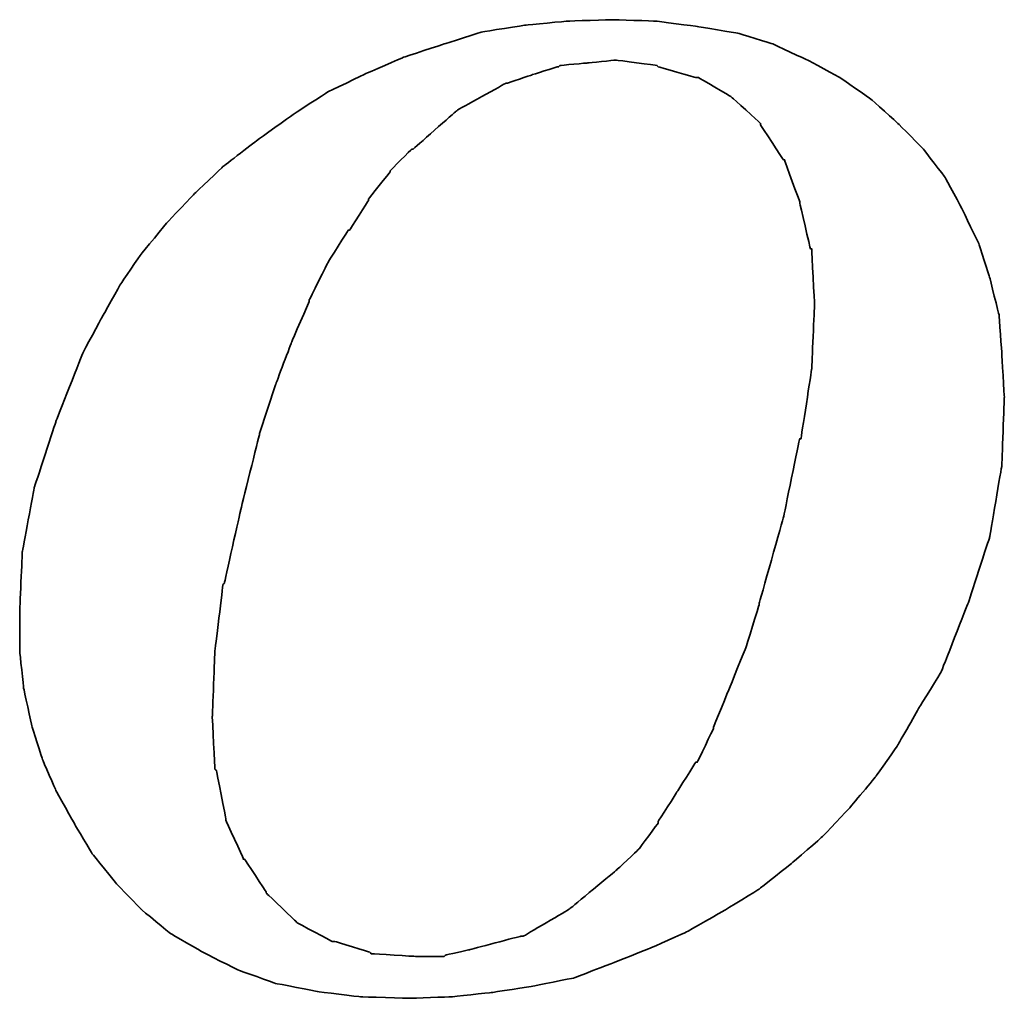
# Model space of a CAD drawing. Header units: millimetres. Extents: x 249 to 1239, y 191 to 266.
# Tile 42 of 55: x 323.7 to 324.73, y 225.98 to 227.01. Entities that reach past the tile are written whole.
import ezdxf

# ---------------------------------------------------------------- set-up
doc = ezdxf.new("R2010")
doc.units = ezdxf.units.MM
doc.header["$LTSCALE"] = 0.1
doc.layers.add('DIM', color=4, linetype='CONTINUOUS')
doc.layers.add('layer 1', color=7, linetype='CONTINUOUS')

# ---------------------------------------------------------------- blocks, each defined once
blk = doc.blocks.new('TBI MOTION logo(完整正式版)')
at = {"layer": 'layer 1', "color": 22, "lineweight": 35}
for points, knots in [([(35.79625, -6.98375), (35.79625, -6.98375), (36.23125, -7.43875), (36.23125, -7.43875), (36.23125, -7.43875), (36.23125, -7.43875), (36.75625, -7.87125), (36.75625, -7.87125), (36.75625, -7.87125), (36.75625, -7.87125), (37.33125, -8.20375), (37.33125, -8.20375), (37.33125, -8.20375), (37.33125, -8.20375), (37.95625, -8.51875), (37.95625, -8.51875), (37.95625, -8.51875), (37.95625, -8.51875), (38.62625, -8.75875), (38.62625, -8.75875), (38.62625, -8.75875), (38.62625, -8.75875), (39.37125, -8.90375), (39.37125, -8.90375), (39.37125, -8.90375), (39.37125, -8.90375), (40.14125, -8.99875), (40.14125, -8.99875), (40.14125, -8.99875), (40.14125, -8.99875), (41.02625, -9.02375), (41.02625, -9.02375), (41.02625, -9.02375), (41.02625, -9.02375), (41.74625, -8.99875), (41.74625, -8.99875), (41.74625, -8.99875), (41.74625, -8.99875), (42.46625, -8.92375), (42.46625, -8.92375), (42.46625, -8.92375), (42.46625, -8.92375), (43.21125, -8.80625), (43.21125, -8.80625), (43.21125, -8.80625), (43.21125, -8.80625), (43.93125, -8.66375), (43.93125, -8.66375), (43.93125, -8.66375), (43.93125, -8.66375), (44.62625, -8.39875), (44.62625, -8.39875), (44.62625, -8.39875), (44.62625, -8.39875), (45.29625, -8.13375), (45.29625, -8.13375), (45.29625, -8.13375), (45.29625, -8.13375), (45.94625, -7.84375), (45.94625, -7.84375), (45.94625, -7.84375), (45.94625, -7.84375), (46.61625, -7.46375), (46.61625, -7.46375), (46.61625, -7.46375), (46.61625, -7.46375), (47.24125, -7.07875), (47.24125, -7.07875), (47.24125, -7.07875), (47.24125, -7.07875), (47.81625, -6.62375), (47.81625, -6.62375), (47.81625, -6.62375), (47.81625, -6.62375), (48.36875, -6.14375), (48.36875, -6.14375), (48.36875, -6.14375), (48.36875, -6.14375), (48.84625, -5.64125), (48.84625, -5.64125), (48.84625, -5.64125), (48.84625, -5.64125), (49.32625, -5.06375), (49.32625, -5.06375), (49.32625, -5.06375), (49.32625, -5.06375), (49.71125, -4.51374), (49.71125, -4.51374), (49.71125, -4.51374), (49.71125, -4.51374), (50.09625, -3.83874), (50.09625, -3.83874), (50.09625, -3.83874), (50.09625, -3.83874), (50.48125, -3.21374), (50.48125, -3.21374), (50.48125, -3.21374), (50.48125, -3.21374), (50.96125, -1.99125), (50.96125, -1.99125), (50.96125, -1.99125), (50.96125, -1.99125), (51.34375, -0.81875), (51.34375, -0.81875), (51.34375, -0.81875), (51.34375, -0.81875), (51.56125, 0.45624), (51.56125, 0.45624), (51.56125, 0.45624), (51.56125, 0.45624), (51.60625, 1.67624), (51.60625, 1.67624), (51.60625, 1.67624), (51.60625, 1.67624), (51.56125, 2.44625), (51.56125, 2.44625), (51.56125, 2.44625), (51.56125, 2.44625), (51.51125, 3.14125), (51.51125, 3.14125), (51.51125, 3.14125), (51.51125, 3.14125), (51.34375, 3.81125), (51.34375, 3.81125), (51.34375, 3.81125), (51.34375, 3.81125), (51.15125, 4.41125), (51.15125, 4.41125), (51.15125, 4.41125), (51.15125, 4.41125), (50.86125, 5.01125), (50.86125, 5.01125), (50.86125, 5.01125), (50.86125, 5.01125), (50.55125, 5.58875), (50.55125, 5.58875), (50.55125, 5.58875), (50.55125, 5.58875), (50.16625, 6.09125), (50.16625, 6.09125), (50.16625, 6.09125), (50.16625, 6.09125), (49.71125, 6.54875), (49.71125, 6.54875), (49.71125, 6.54875), (49.71125, 6.54875), (49.23125, 6.98125), (49.23125, 6.98125), (49.23125, 6.98125), (49.23125, 6.98125), (48.67875, 7.36625), (48.67875, 7.36625), (48.67875, 7.36625), (48.67875, 7.36625), (48.10375, 7.67625), (48.10375, 7.67625), (48.10375, 7.67625), (48.10375, 7.67625), (47.48125, 7.96375), (47.48125, 7.96375), (47.48125, 7.96375), (47.48125, 7.96375), (46.85625, 8.15625), (46.85625, 8.15625), (46.85625, 8.15625), (46.85625, 8.15625), (46.13625, 8.27624), (46.13625, 8.27624), (46.13625, 8.27624), (46.13625, 8.27624), (45.39125, 8.37125), (45.39125, 8.37125), (45.39125, 8.37125), (45.39125, 8.37125), (44.62625, 8.39624), (44.62625, 8.39624), (44.62625, 8.39624), (44.62625, 8.39624), (43.83625, 8.37125), (43.83625, 8.37125), (43.83625, 8.37125), (43.83625, 8.37125), (43.09125, 8.30125), (43.09125, 8.30125), (43.09125, 8.30125), (43.09125, 8.30125), (42.32125, 8.18125), (42.32125, 8.18125), (42.32125, 8.18125), (42.32125, 8.18125), (41.62875, 7.96375), (41.62875, 7.96375), (41.62875, 7.96375), (41.62875, 7.96375), (40.90625, 7.72625), (40.90625, 7.72625), (40.90625, 7.72625), (40.90625, 7.72625), (40.23624, 7.43625), (40.23624, 7.43625), (40.23624, 7.43625), (40.23624, 7.43625), (39.54124, 7.10125), (39.54124, 7.10125), (39.54124, 7.10125), (39.54124, 7.10125), (38.91625, 6.69125), (38.91625, 6.69125), (38.91625, 6.69125), (38.91625, 6.69125), (38.31625, 6.26125), (38.31625, 6.26125), (38.31625, 6.26125), (38.31625, 6.26125), (37.69125, 5.78125), (37.69125, 5.78125), (37.69125, 5.78125), (37.69125, 5.78125), (37.18625, 5.30125), (37.18625, 5.30125), (37.18625, 5.30125), (37.18625, 5.30125), (36.70625, 4.79624), (36.70625, 4.79624), (36.70625, 4.79624), (36.70625, 4.79624), (36.23125, 4.22125), (36.23125, 4.22125), (36.23125, 4.22125), (36.23125, 4.22125), (35.87124, 3.69375), (35.87124, 3.69375), (35.87124, 3.69375), (35.87124, 3.69375), (35.53125, 3.09125), (35.53125, 3.09125), (35.53125, 3.09125), (35.53125, 3.09125), (35.19875, 2.47125), (35.19875, 2.47125), (35.19875, 2.47125), (35.19875, 2.47125), (34.71625, 1.24625), (34.71625, 1.24625), (34.71625, 1.24625), (34.71625, 1.24625), (34.33125, 0.06874), (34.33125, 0.06874), (34.33125, 0.06874), (34.33125, 0.06874), (34.11625, -1.07875), (34.11625, -1.07875), (34.11625, -1.07875), (34.11625, -1.07875), (34.07125, -2.15875), (34.07125, -2.15875), (34.07125, -2.15875), (34.07125, -2.15875), (34.07125, -2.85375), (34.07125, -2.85375), (34.07125, -2.85375), (34.07125, -2.85375), (34.14125, -3.50375), (34.14125, -3.50375), (34.14125, -3.50375), (34.14125, -3.50375), (34.28625, -4.17375), (34.28625, -4.17375), (34.28625, -4.17375), (34.28625, -4.17375), (34.47625, -4.77624), (34.47625, -4.77624), (34.47625, -4.77624), (34.47625, -4.77624), (34.71625, -5.32625), (34.71625, -5.32625), (34.71625, -5.32625), (34.71625, -5.32625), (35.05375, -5.92875), (35.05375, -5.92875), (35.05375, -5.92875), (35.05375, -5.92875), (35.36375, -6.45375), (35.36375, -6.45375), (35.36375, -6.45375), (35.36375, -6.45375), (35.79625, -6.98375), (35.79625, -6.98375)], [0, 0, 0, 0, 0.01388889, 0.01388889, 0.01388889, 0.0138889, 0.02777778, 0.02777778, 0.02777778, 0.02777779, 0.04166667, 0.04166667, 0.04166667, 0.04166668, 0.05555556, 0.05555556, 0.05555556, 0.05555557, 0.06944444, 0.06944444, 0.06944444, 0.06944445, 0.08333333, 0.08333333, 0.08333333, 0.08333334, 0.09722222, 0.09722222, 0.09722222, 0.09722223, 0.11111111, 0.11111111, 0.11111111, 0.11111112, 0.125, 0.125, 0.125, 0.12500001, 0.13888889, 0.13888889, 0.13888889, 0.1388889, 0.15277778, 0.15277778, 0.15277778, 0.15277779, 0.16666667, 0.16666667, 0.16666667, 0.16666668, 0.18055556, 0.18055556, 0.18055556, 0.18055557, 0.19444444, 0.19444444, 0.19444444, 0.19444445, 0.20833333, 0.20833333, 0.20833333, 0.20833334, 0.22222222, 0.22222222, 0.22222222, 0.22222223, 0.23611111, 0.23611111, 0.23611111, 0.23611112, 0.25, 0.25, 0.25, 0.25000001, 0.26388889, 0.26388889, 0.26388889, 0.2638889, 0.27777778, 0.27777778, 0.27777778, 0.27777779, 0.29166667, 0.29166667, 0.29166667, 0.29166668, 0.30555556, 0.30555556, 0.30555556, 0.30555557, 0.31944444, 0.31944444, 0.31944444, 0.31944445, 0.33333333, 0.33333333, 0.33333333, 0.33333334, 0.34722222, 0.34722222, 0.34722222, 0.34722223, 0.36111111, 0.36111111, 0.36111111, 0.36111112, 0.375, 0.375, 0.375, 0.37500001, 0.38888889, 0.38888889, 0.38888889, 0.3888889, 0.40277778, 0.40277778, 0.40277778, 0.40277779, 0.41666667, 0.41666667, 0.41666667, 0.41666668, 0.43055556, 0.43055556, 0.43055556, 0.43055557, 0.44444444, 0.44444444, 0.44444444, 0.44444445, 0.45833333, 0.45833333, 0.45833333, 0.45833334, 0.47222222, 0.47222222, 0.47222222, 0.47222223, 0.48611111, 0.48611111, 0.48611111, 0.48611112, 0.5, 0.5, 0.5, 0.50000001, 0.51388889, 0.51388889, 0.51388889, 0.5138889, 0.52777778, 0.52777778, 0.52777778, 0.52777779, 0.54166667, 0.54166667, 0.54166667, 0.54166668, 0.55555556, 0.55555556, 0.55555556, 0.55555557, 0.56944444, 0.56944444, 0.56944444, 0.56944445, 0.58333333, 0.58333333, 0.58333333, 0.58333334, 0.59722222, 0.59722222, 0.59722222, 0.59722223, 0.61111111, 0.61111111, 0.61111111, 0.61111112, 0.625, 0.625, 0.625, 0.62500001, 0.63888889, 0.63888889, 0.63888889, 0.6388889, 0.65277778, 0.65277778, 0.65277778, 0.65277779, 0.66666667, 0.66666667, 0.66666667, 0.66666668, 0.68055556, 0.68055556, 0.68055556, 0.68055557, 0.69444444, 0.69444444, 0.69444444, 0.69444445, 0.70833333, 0.70833333, 0.70833333, 0.70833334, 0.72222222, 0.72222222, 0.72222222, 0.72222223, 0.73611111, 0.73611111, 0.73611111, 0.73611112, 0.75, 0.75, 0.75, 0.75000001, 0.76388889, 0.76388889, 0.76388889, 0.7638889, 0.77777778, 0.77777778, 0.77777778, 0.77777779, 0.79166667, 0.79166667, 0.79166667, 0.79166668, 0.80555556, 0.80555556, 0.80555556, 0.80555557, 0.81944444, 0.81944444, 0.81944444, 0.81944445, 0.83333333, 0.83333333, 0.83333333, 0.83333334, 0.84722222, 0.84722222, 0.84722222, 0.84722223, 0.86111111, 0.86111111, 0.86111111, 0.86111112, 0.875, 0.875, 0.875, 0.87500001, 0.88888889, 0.88888889, 0.88888889, 0.8888889, 0.90277778, 0.90277778, 0.90277778, 0.90277779, 0.91666667, 0.91666667, 0.91666667, 0.91666668, 0.93055556, 0.93055556, 0.93055556, 0.93055557, 0.94444444, 0.94444444, 0.94444444, 0.94444445, 0.95833333, 0.95833333, 0.95833333, 0.95833334, 0.97222222, 0.97222222, 0.97222222, 0.97222223, 0.98611111, 0.98611111, 0.98611111, 0.98611112, 1, 1, 1, 1]), ([(38.33875, 1.03124), (38.33875, 1.03124), (38.62625, 1.89625), (38.62625, 1.89625), (38.62625, 1.89625), (38.62625, 1.89625), (38.91625, 2.66375), (38.91625, 2.66375), (38.91625, 2.66375), (38.91625, 2.66375), (39.22625, 3.38125), (39.22625, 3.38125), (39.22625, 3.38125), (39.22625, 3.38125), (39.22625, 3.40624), (39.22625, 3.40624), (39.22625, 3.40624), (39.22625, 3.40624), (39.56124, 4.07624), (39.56124, 4.07624), (39.56124, 4.07624), (39.56124, 4.07624), (39.92125, 4.65125), (39.92125, 4.65125), (39.92125, 4.65125), (39.92125, 4.65125), (39.94625, 4.65125), (39.94625, 4.65125), (39.94625, 4.65125), (39.94625, 4.65125), (40.28125, 5.17875), (40.28125, 5.17875), (40.28125, 5.17875), (40.28125, 5.17875), (40.28125, 5.20375), (40.28125, 5.20375), (40.28125, 5.20375), (40.28125, 5.20375), (40.66875, 5.68625), (40.66875, 5.68625), (40.66875, 5.68625), (40.66875, 5.68625), (40.66875, 5.70625), (40.66875, 5.70625), (40.66875, 5.70625), (40.66875, 5.70625), (41.05124, 6.09125), (41.05124, 6.09125), (41.05124, 6.09125), (41.05124, 6.09125), (41.07625, 6.09125), (41.07625, 6.09125), (41.07625, 6.09125), (41.07625, 6.09125), (41.84125, 6.76625), (41.84125, 6.76625), (41.84125, 6.76625), (41.84125, 6.76625), (41.86625, 6.78625), (41.86625, 6.78625), (41.86625, 6.78625), (41.86625, 6.78625), (42.73125, 7.26624), (42.73125, 7.26624), (42.73125, 7.26624), (42.73125, 7.26624), (42.75625, 7.26624), (42.75625, 7.26624), (42.75625, 7.26624), (42.75625, 7.26624), (43.18625, 7.41125), (43.18625, 7.41125), (43.18625, 7.41125), (43.18625, 7.41125), (43.64125, 7.55625), (43.64125, 7.55625), (43.64125, 7.55625), (43.64125, 7.55625), (43.66625, 7.55625), (43.66625, 7.55625), (43.66625, 7.55625), (43.66625, 7.55625), (43.69125, 7.58124), (43.69125, 7.58124), (43.69125, 7.58124), (43.69125, 7.58124), (44.19125, 7.62625), (44.19125, 7.62625), (44.19125, 7.62625), (44.19125, 7.62625), (44.67125, 7.67625), (44.67125, 7.67625), (44.67125, 7.67625), (44.67125, 7.67625), (44.69625, 7.67625), (44.69625, 7.67625), (44.69625, 7.67625), (44.69625, 7.67625), (45.41875, 7.58124), (45.41875, 7.58124), (45.41875, 7.58124), (45.41875, 7.58124), (45.44125, 7.55625), (45.44125, 7.55625), (45.44125, 7.55625), (45.44125, 7.55625), (46.11125, 7.36625), (46.11125, 7.36625), (46.11125, 7.36625), (46.11125, 7.36625), (46.13625, 7.36625), (46.13625, 7.36625), (46.13625, 7.36625), (46.13625, 7.36625), (46.15875, 7.36625), (46.15875, 7.36625), (46.15875, 7.36625), (46.15875, 7.36625), (46.73625, 7.02624), (46.73625, 7.02624), (46.73625, 7.02624), (46.73625, 7.02624), (46.76125, 7.00624), (46.76125, 7.00624), (46.76125, 7.00624), (46.76125, 7.00624), (47.24125, 6.57124), (47.24125, 6.57124), (47.24125, 6.57124), (47.24125, 6.57124), (47.26625, 6.54875), (47.26625, 6.54875), (47.26625, 6.54875), (47.26625, 6.54875), (47.26625, 6.52375), (47.26625, 6.52375), (47.26625, 6.52375), (47.26625, 6.52375), (47.67375, 5.89875), (47.67375, 5.89875), (47.67375, 5.89875), (47.67375, 5.89875), (47.69625, 5.89875), (47.69625, 5.89875), (47.69625, 5.89875), (47.69625, 5.89875), (47.69625, 5.87625), (47.69625, 5.87625), (47.69625, 5.87625), (47.69625, 5.87625), (47.96125, 5.15625), (47.96125, 5.15625), (47.96125, 5.15625), (47.96125, 5.15625), (47.96125, 5.13125), (47.96125, 5.13125), (47.96125, 5.13125), (47.96125, 5.13125), (48.15125, 4.31875), (48.15125, 4.31875), (48.15125, 4.31875), (48.15125, 4.31875), (48.17625, 4.31875), (48.17625, 4.31875), (48.17625, 4.31875), (48.17625, 4.31875), (48.17625, 4.29125), (48.17625, 4.29125), (48.17625, 4.29125), (48.17625, 4.29125), (48.22625, 3.33125), (48.22625, 3.33125), (48.22625, 3.33125), (48.22625, 3.33125), (48.22625, 3.30875), (48.22625, 3.30875), (48.22625, 3.30875), (48.22625, 3.30875), (48.17625, 2.20624), (48.17625, 2.20624), (48.17625, 2.20624), (48.17625, 2.20624), (48.17625, 2.18124), (48.17625, 2.18124), (48.17625, 2.18124), (48.17625, 2.18124), (47.98375, 0.93624), (47.98375, 0.93624), (47.98375, 0.93624), (47.98375, 0.93624), (47.96125, 0.93624), (47.96125, 0.93624), (47.96125, 0.93624), (47.96125, 0.93624), (47.67375, -0.45874), (47.67375, -0.45874), (47.67375, -0.45874), (47.67375, -0.45874), (47.24125, -1.99125), (47.24125, -1.99125), (47.24125, -1.99125), (47.24125, -1.99125), (47.24125, -2.01874), (47.24125, -2.01874), (47.24125, -2.01874), (47.24125, -2.01874), (47.00125, -2.78375), (47.00125, -2.78375), (47.00125, -2.78375), (47.00125, -2.78375), (46.71125, -3.50375), (46.71125, -3.50375), (46.71125, -3.50375), (46.71125, -3.50375), (46.42625, -4.19875), (46.42625, -4.19875), (46.42625, -4.19875), (46.42625, -4.19875), (46.42625, -4.22375), (46.42625, -4.22375), (46.42625, -4.22375), (46.42625, -4.22375), (46.13625, -4.82374), (46.13625, -4.82374), (46.13625, -4.82374), (46.13625, -4.82374), (46.11125, -4.82374), (46.11125, -4.82374), (46.11125, -4.82374), (46.11125, -4.82374), (45.77625, -5.35125), (45.77625, -5.35125), (45.77625, -5.35125), (45.77625, -5.35125), (45.44125, -5.87875), (45.44125, -5.87875), (45.44125, -5.87875), (45.44125, -5.87875), (45.44125, -5.90375), (45.44125, -5.90375), (45.44125, -5.90375), (45.44125, -5.90375), (45.10625, -6.35875), (45.10625, -6.35875), (45.10625, -6.35875), (45.10625, -6.35875), (45.08125, -6.38375), (45.08125, -6.38375), (45.08125, -6.38375), (45.08125, -6.38375), (44.69625, -6.74375), (44.69625, -6.74375), (44.69625, -6.74375), (44.69625, -6.74375), (43.88375, -7.41625), (43.88375, -7.41625), (43.88375, -7.41625), (43.88375, -7.41625), (43.85625, -7.43875), (43.85625, -7.43875), (43.85625, -7.43875), (43.85625, -7.43875), (43.04125, -7.91875), (43.04125, -7.91875), (43.04125, -7.91875), (43.04125, -7.91875), (43.01625, -7.91875), (43.01625, -7.91875), (43.01625, -7.91875), (43.01625, -7.91875), (42.99625, -7.91875), (42.99625, -7.91875), (42.99625, -7.91875), (42.99625, -7.91875), (42.08125, -8.15875), (42.08125, -8.15875), (42.08125, -8.15875), (42.08125, -8.15875), (41.65125, -8.25625), (41.65125, -8.25625), (41.65125, -8.25625), (41.65125, -8.25625), (41.62875, -8.27875), (41.62875, -8.27875), (41.62875, -8.27875), (41.62875, -8.27875), (41.60125, -8.27875), (41.60125, -8.27875), (41.60125, -8.27875), (41.60125, -8.27875), (41.12125, -8.27875), (41.12125, -8.27875), (41.12125, -8.27875), (41.12125, -8.27875), (40.35624, -8.23125), (40.35624, -8.23125), (40.35624, -8.23125), (40.35624, -8.23125), (40.33125, -8.23125), (40.33125, -8.23125), (40.33125, -8.23125), (40.33125, -8.23125), (40.30625, -8.20375), (40.30625, -8.20375), (40.30625, -8.20375), (40.30625, -8.20375), (39.68375, -8.01375), (39.68375, -8.01375), (39.68375, -8.01375), (39.68375, -8.01375), (39.66124, -8.01375), (39.66124, -8.01375), (39.66124, -8.01375), (39.66124, -8.01375), (39.63625, -8.01375), (39.63625, -8.01375), (39.63625, -8.01375), (39.63625, -8.01375), (39.01125, -7.67875), (39.01125, -7.67875), (39.01125, -7.67875), (39.01125, -7.67875), (38.98875, -7.65375), (38.98875, -7.65375), (38.98875, -7.65375), (38.98875, -7.65375), (38.48625, -7.17375), (38.48625, -7.17375), (38.48625, -7.17375), (38.48625, -7.17375), (38.45875, -7.14875), (38.45875, -7.14875), (38.45875, -7.14875), (38.45875, -7.14875), (38.45875, -7.12875), (38.45875, -7.12875), (38.45875, -7.12875), (38.45875, -7.12875), (38.07625, -6.54875), (38.07625, -6.54875), (38.07625, -6.54875), (38.07625, -6.54875), (38.05125, -6.54875), (38.05125, -6.54875), (38.05125, -6.54875), (38.05125, -6.54875), (38.05125, -6.52875), (38.05125, -6.52875), (38.05125, -6.52875), (38.05125, -6.52875), (37.74125, -5.85375), (37.74125, -5.85375), (37.74125, -5.85375), (37.74125, -5.85375), (37.74125, -5.82875), (37.74125, -5.82875), (37.74125, -5.82875), (37.74125, -5.82875), (37.57375, -4.96875), (37.57375, -4.96875), (37.57375, -4.96875), (37.57375, -4.96875), (37.54625, -4.94375), (37.54625, -4.94375), (37.54625, -4.94375), (37.54625, -4.94375), (37.50125, -4.03375), (37.50125, -4.03375), (37.50125, -4.03375), (37.50125, -4.03375), (37.50125, -4.00875), (37.50125, -4.00875), (37.50125, -4.00875), (37.50125, -4.00875), (37.54625, -2.85375), (37.54625, -2.85375), (37.54625, -2.85375), (37.54625, -2.85375), (37.69125, -1.65875), (37.69125, -1.65875), (37.69125, -1.65875), (37.69125, -1.65875), (37.71624, -1.63375), (37.71624, -1.63375), (37.71624, -1.63375), (37.71624, -1.63375), (38.00375, -0.33875), (38.00375, -0.33875), (38.00375, -0.33875), (38.00375, -0.33875), (38.33875, 1.00624), (38.33875, 1.00624), (38.33875, 1.00624), (38.33875, 1.00624), (38.33875, 1.03124), (38.33875, 1.03124)], [0, 0, 0, 0, 0.01010101, 0.01010101, 0.01010101, 0.01010102, 0.02020202, 0.02020202, 0.02020202, 0.02020203, 0.03030303, 0.03030303, 0.03030303, 0.03030304, 0.04040404, 0.04040404, 0.04040404, 0.04040405, 0.05050505, 0.05050505, 0.05050505, 0.05050506, 0.06060606, 0.06060606, 0.06060606, 0.06060607, 0.07070707, 0.07070707, 0.07070707, 0.07070708, 0.08080808, 0.08080808, 0.08080808, 0.08080809, 0.09090909, 0.09090909, 0.09090909, 0.0909091, 0.1010101, 0.1010101, 0.1010101, 0.10101011, 0.11111111, 0.11111111, 0.11111111, 0.11111112, 0.12121212, 0.12121212, 0.12121212, 0.12121213, 0.13131313, 0.13131313, 0.13131313, 0.13131314, 0.14141414, 0.14141414, 0.14141414, 0.14141415, 0.15151515, 0.15151515, 0.15151515, 0.15151516, 0.16161616, 0.16161616, 0.16161616, 0.16161617, 0.17171717, 0.17171717, 0.17171717, 0.17171718, 0.18181818, 0.18181818, 0.18181818, 0.18181819, 0.19191919, 0.19191919, 0.19191919, 0.1919192, 0.2020202, 0.2020202, 0.2020202, 0.20202021, 0.21212121, 0.21212121, 0.21212121, 0.21212122, 0.22222222, 0.22222222, 0.22222222, 0.22222223, 0.23232323, 0.23232323, 0.23232323, 0.23232324, 0.24242424, 0.24242424, 0.24242424, 0.24242425, 0.25252525, 0.25252525, 0.25252525, 0.25252526, 0.26262626, 0.26262626, 0.26262626, 0.26262627, 0.27272727, 0.27272727, 0.27272727, 0.27272728, 0.28282828, 0.28282828, 0.28282828, 0.28282829, 0.29292929, 0.29292929, 0.29292929, 0.2929293, 0.3030303, 0.3030303, 0.3030303, 0.30303031, 0.31313131, 0.31313131, 0.31313131, 0.31313132, 0.32323232, 0.32323232, 0.32323232, 0.32323233, 0.33333333, 0.33333333, 0.33333333, 0.33333334, 0.34343434, 0.34343434, 0.34343434, 0.34343435, 0.35353535, 0.35353535, 0.35353535, 0.35353536, 0.36363636, 0.36363636, 0.36363636, 0.36363637, 0.37373737, 0.37373737, 0.37373737, 0.37373738, 0.38383838, 0.38383838, 0.38383838, 0.38383839, 0.39393939, 0.39393939, 0.39393939, 0.3939394, 0.4040404, 0.4040404, 0.4040404, 0.40404041, 0.41414141, 0.41414141, 0.41414141, 0.41414142, 0.42424242, 0.42424242, 0.42424242, 0.42424243, 0.43434343, 0.43434343, 0.43434343, 0.43434344, 0.44444444, 0.44444444, 0.44444444, 0.44444445, 0.45454545, 0.45454545, 0.45454545, 0.45454546, 0.46464646, 0.46464646, 0.46464646, 0.46464647, 0.47474747, 0.47474747, 0.47474747, 0.47474748, 0.48484848, 0.48484848, 0.48484848, 0.48484849, 0.49494949, 0.49494949, 0.49494949, 0.4949495, 0.50505051, 0.50505051, 0.50505051, 0.50505052, 0.51515152, 0.51515152, 0.51515152, 0.51515153, 0.52525253, 0.52525253, 0.52525253, 0.52525254, 0.53535354, 0.53535354, 0.53535354, 0.53535355, 0.54545455, 0.54545455, 0.54545455, 0.54545456, 0.55555556, 0.55555556, 0.55555556, 0.55555557, 0.56565657, 0.56565657, 0.56565657, 0.56565658, 0.57575758, 0.57575758, 0.57575758, 0.57575759, 0.58585859, 0.58585859, 0.58585859, 0.5858586, 0.5959596, 0.5959596, 0.5959596, 0.59595961, 0.60606061, 0.60606061, 0.60606061, 0.60606062, 0.61616162, 0.61616162, 0.61616162, 0.61616163, 0.62626263, 0.62626263, 0.62626263, 0.62626264, 0.63636364, 0.63636364, 0.63636364, 0.63636365, 0.64646465, 0.64646465, 0.64646465, 0.64646466, 0.65656566, 0.65656566, 0.65656566, 0.65656567, 0.66666667, 0.66666667, 0.66666667, 0.66666668, 0.67676768, 0.67676768, 0.67676768, 0.67676769, 0.68686869, 0.68686869, 0.68686869, 0.6868687, 0.6969697, 0.6969697, 0.6969697, 0.69696971, 0.70707071, 0.70707071, 0.70707071, 0.70707072, 0.71717172, 0.71717172, 0.71717172, 0.71717173, 0.72727273, 0.72727273, 0.72727273, 0.72727274, 0.73737374, 0.73737374, 0.73737374, 0.73737375, 0.74747475, 0.74747475, 0.74747475, 0.74747476, 0.75757576, 0.75757576, 0.75757576, 0.75757577, 0.76767677, 0.76767677, 0.76767677, 0.76767678, 0.77777778, 0.77777778, 0.77777778, 0.77777779, 0.78787879, 0.78787879, 0.78787879, 0.7878788, 0.7979798, 0.7979798, 0.7979798, 0.79797981, 0.80808081, 0.80808081, 0.80808081, 0.80808082, 0.81818182, 0.81818182, 0.81818182, 0.81818183, 0.82828283, 0.82828283, 0.82828283, 0.82828284, 0.83838384, 0.83838384, 0.83838384, 0.83838385, 0.84848485, 0.84848485, 0.84848485, 0.84848486, 0.85858586, 0.85858586, 0.85858586, 0.85858587, 0.86868687, 0.86868687, 0.86868687, 0.86868688, 0.87878788, 0.87878788, 0.87878788, 0.87878789, 0.88888889, 0.88888889, 0.88888889, 0.8888889, 0.8989899, 0.8989899, 0.8989899, 0.89898991, 0.90909091, 0.90909091, 0.90909091, 0.90909092, 0.91919192, 0.91919192, 0.91919192, 0.91919193, 0.92929293, 0.92929293, 0.92929293, 0.92929294, 0.93939394, 0.93939394, 0.93939394, 0.93939395, 0.94949495, 0.94949495, 0.94949495, 0.94949496, 0.95959596, 0.95959596, 0.95959596, 0.95959597, 0.96969697, 0.96969697, 0.96969697, 0.96969698, 0.97979798, 0.97979798, 0.97979798, 0.97979799, 0.98989899, 0.98989899, 0.98989899, 0.989899, 1, 1, 1, 1])]:
    blk.add_open_spline(points, degree=3, knots=knots, dxfattribs=at)

msp = doc.modelspace()

# ---------------------------------------------------------------- block references
at = {"layer": 'DIM', "color": 7, "xscale": 0.0588462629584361, "yscale": 0.0588462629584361, "zscale": 0.0588462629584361}
msp.add_blockref('TBI MOTION logo(完整正式版)', (321.6906, 226.5127), dxfattribs=at)

doc.saveas('drawing.dxf')
